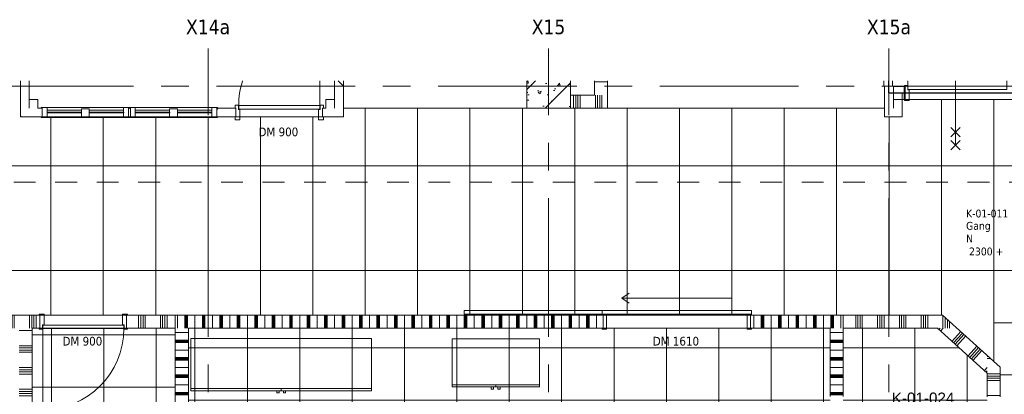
# Model space of a CAD drawing. Header units: millimetres. Extents: x 83969 to 141394, y 139608 to 176267.
# Tile 32 of 40: x 110943 to 122221, y 171967 to 176264. Entities that reach past the tile are written whole.
import ezdxf
from ezdxf.enums import TextEntityAlignment as Align

# ---------------------------------------------------------------- set-up
doc = ezdxf.new("R2010")
doc.units = ezdxf.units.MM
doc.header["$LTSCALE"] = 50
doc.linetypes.add('B0401', pattern=[9.5, 5, -1.5, -3])
doc.linetypes.add('CENTER', pattern=[50.8, 31.75, -6.35, 6.35, -6.35])
for name, color, linetype in [('00---0--FM-RUIMTENR', 7, 'Continuous'), ('AL68----_BRAND_60 MIN', 92, 'BR60'), ('AT$1A---_BWDTEKST', 7, 'Continuous'), ('AT$1A---_PLAFONDHOOGTE', 7, 'Continuous'), ('AT$1A---_TEKST', 7, 'Continuous'), ('AT$1A---_ZONETEKST', 7, 'Continuous')]:
    doc.layers.add(name, color=color, linetype=linetype)
for name, color, linetype, lineweight in [('AA$1A---_ARCEER', 1, 'Continuous', 18), ('AL$1A---_ROOM', 1, 'Continuous', 9), ('AL$7A---_STRAMIEN', 8, 'CENTER', 9), ('AL21----_BUITENWAND', 7, 'Continuous', 9), ('AL22----_BINNENWAND', 7, 'Continuous', 9), ('AL28----_KOLOMKOP_BETONBAND', 2, 'B0401', 9), ('AL28----_KONSTRUKTIES', 4, 'Continuous', 9), ('AL31----_BUITENKOZIJN', 14, 'Continuous', 9), ('AL32----_BINNENKOZIJN', 3, 'Continuous', 9), ('AL32----_tekst', 14, 'Continuous', 9), ('AL35----_PLAFONDS', 16, 'Continuous', 9), ('AL72----_INRGEBRUIKSR_OUD', 6, 'Continuous', 9), ('AT$1A---_200ZONETEKST', 7, 'Continuous', 9), ('Plafondtekst', 1, 'Continuous', 9)]:
    doc.layers.add(name, color=color, linetype=linetype, lineweight=lineweight)
doc.styles.add('FM_TEKST', font='arial.ttf')
doc.styles.add('Tahoma', font='tahoma.ttf', dxfattribs={"height": 100})
doc.styles.add('Tahoma_1', font='tahoma.ttf', dxfattribs={"height": 90})
doc.styles.add('Tahoma_3', font='tahoma.ttf', dxfattribs={"height": 166.628086})
doc.linetypes.add('BR60', pattern='A,15,-1,["60",Standard,S=2.5,R=0,X=0,Y=-1.25],-4', length=20)

# ---------------------------------------------------------------- blocks, each defined once
blk = doc.blocks.new('A$C624C5264')
at = {"layer": 'AL72----_INRGEBRUIKSR_OUD', "linetype": 'Continuous'}
for p, q in [((28138, -3467), (28138, -3492)), ((30595, -3422), (30595, -3447))]:
    blk.add_line(p, q, dxfattribs=at)
for points in [[(27103, -2892), (29173, -2892), (29173, -3467), (27103, -3467)], [(30095, -2897), (31095, -2897), (31095, -3422), (30095, -3422)], [(27103, -3467), (27103, -3492), (29173, -3492), (29173, -3467)], [(28088, -3492), (28088, -3517), (28113, -3517), (28113, -3492)], [(28163, -3492), (28163, -3517), (28188, -3517), (28188, -3492)], [(30095, -3422), (30095, -3447), (31095, -3447), (31095, -3422)], [(30545, -3447), (30545, -3472), (30570, -3472), (30570, -3447)], [(30620, -3447), (30620, -3472), (30645, -3472), (30645, -3447)]]:
    blk.add_lwpolyline(points, close=True, dxfattribs=at)
blk = doc.blocks.new('LUMC_constructie_2018_rvt-1-bwd N-01')
at = {"layer": 'AA$1A---_ARCEER'}
h = blk.add_hatch(dxfattribs=at)
h.set_pattern_fill('FP_250', color=256, style=0, pattern_type=2)
h.set_pattern_definition([(50, (154885.57, 120319.74), (364.3679, -31.8783), [38.1, -419.1]), (355, (154885.57, 120319.74), (-70.4859, 382.1133), [30.48, -335.28]), (100.451, (154915.94, 120317.1), (293.885, 350.2334), [32.38, -356.18]), (46.184, (154885.57, 120421.34), (542.1585, -84.0858), [57.15, -628.65]), (96.636, (154930.75, 120414.33), (474.805, 494.8554), [48.57, -534.27]), (351.184, (154885.6, 120421.34), (474.81, 494.85), [45.72, -502.92]), (21, (154936.37, 120395.94), (303.2285, -204.5305), [38.1, -419.1]), (326, (154936.37, 120395.94), (123.6039, 368.376), [30.48, -335.28]), (71.451, (154961.64, 120378.9), (426.8341, 163.8427), [32.38, -356.18]), (37.5, (154885.57, 120319.74), (6.17665, 169.11015), [1.676, -329.54, 1.676, -338.684, -336.55]), (37.5, (154885.57, 120319.74), (6.17665, 169.11015), [-671.576, 1.676, -334.874]), (7.5, (154885.57, 120319.74), (133.6389, 200.3615), [1.676, -192.38, 1.676, -321.92, -128.27]), (7.5, (154885.57, 120319.74), (133.6389, 200.3615), [-517.652, 1.676, -126.594]), (327.5, (154772.29, 120319.74), (271.18182, -11.45836), [1.676, -125.324, 1.676, -394.564, -525.78]), (327.5, (154772.29, 120319.74), (271.18182, -11.45836), [-523.24, 1.676, -524.104]), (317.5, (154721.5, 120319.74), (296.2585, 50.85285), [1.676, -163.424, 1.676, -261.468, -373.38]), (317.5, (154721.5, 120319.74), (296.2585, 50.85285), [-428.244, 1.676, -371.704]), (45, (154885.57, 120319.74), (211.036, -211.036), [])])
h.paths.add_polyline_path([(116750, 175250), (117250, 175250), (117250, 175563), (116750, 175563)], flags=0)
at = {"layer": 'AL28----_KOLOMKOP_BETONBAND'}
blk.add_line((109450, 174400), (124735, 174400), dxfattribs=at)
blk.add_line((109450, 174400), (124735, 174400), dxfattribs=at)
at = {"layer": 'AL28----_KONSTRUKTIES'}
for p, q in [((116750, 175563), (116750, 175250)), ((117250, 175250), (117250, 175563)), ((116750, 175250), (117250, 175250))]:
    blk.add_line(p, q, dxfattribs=at)
blk = doc.blocks.new('30_LUMC_MOD_kozijnvulling_glas_enkel - floatglas-9573544-bwd N-01')
at = {"layer": 'AL31----_BUITENKOZIJN'}
h = blk.add_hatch(dxfattribs=at)
h.set_pattern_fill('FP_45', color=256, style=0, pattern_type=2)
h.set_pattern_definition([(315, (609.6, 0), (-28.2843, -28.2843), [])])
h.paths.add_polyline_path([(196.5, -2.5), (196.5, 2.5), (-196.5, 2.5), (-196.5, -2.5)], flags=0)
for p, q in [((196.5, 2.5), (-196.5, 2.5)), ((-196.5, 2.5), (-196.5, -2.5)), ((196.5, -2.5), (196.5, 2.5)), ((-196.5, -2.5), (196.5, -2.5))]:
    blk.add_line(p, q, dxfattribs=at)
blk = doc.blocks.new('32_LUMC_MOD_standaard kozijn_houten draaideur_enkel - 900x2108mm_56_17_x170mm-10041635-bwd N-01')
at = {"layer": 'AL32----_BINNENKOZIJN'}
blk.add_line((465, 79), (465, 1009), dxfattribs=at)
blk.add_arc((465, 79), 930, 90, 180, dxfattribs=at)
blk = doc.blocks.new('30_LUMC_MOD_houten deurblad_update - wit _standaard_-9998319-bwd N-01')
at = {"layer": 'AL32----_BINNENKOZIJN'}
for p, q in [((465, 20), (-465, 20)), ((-465, 20), (-465, -20)), ((465, -20), (465, 20)), ((-465, -20), (465, -20))]:
    blk.add_line(p, q, dxfattribs=at)
blk = doc.blocks.new('30_LUMC_MOD_binnenkozijn_standaard - hout-9524221-bwd N-01')
at = {"layer": 'AL32----_BINNENKOZIJN'}
for p, q in [((-467, 85), (-506, 85)), ((-506, 85), (-506, 75)), ((-467, 34), (-467, 85)), ((-450, 34), (-467, 34)), ((-450, -85), (-450, 34)), ((467, 34), (450, 34)), ((450, 34), (450, -85)), ((506, 85), (467, 85)), ((467, 85), (467, 34)), ((506, 75), (506, 85)), ((-506, -75), (-506, -85)), ((-506, -85), (-450, -85)), ((450, -85), (506, -85)), ((506, -85), (506, -75))]:
    blk.add_line(p, q, dxfattribs=at)
blk = doc.blocks.new('32_LUMC_MOD_standaard kozijn_houten draaideur_dubbel - 2236x2108mm_56_17_x170mm-9930297-bwd N-01')
for p, q in [((-1133, 79), (-1133, 139)), ((-587, -600), (-587, 139)), ((587, -600), (587, 139)), ((1133, 79), (1133, 139)), ((-534, -503), (-640, -397)), ((-640, -503), (-534, -397)), ((640, -503), (534, -397)), ((534, -503), (640, -397)), ((-534, -653), (-640, -547)), ((-640, -653), (-534, -547)), ((640, -653), (534, -547)), ((534, -653), (640, -547))]:
    blk.add_line(p, q)
for centre, start, end in [((-1133, 79), 360, 3.022), ((1133, 79), 176.978, 180)]:
    blk.add_arc(centre, 1133, start, end)
blk = doc.blocks.new('30_LUMC_MOD_binnenkozijn_standaard - hout-9526256-bwd N-01')
at = {"layer": 'AL32----_BINNENKOZIJN'}
for p, q in [((-1135, 85), (-1174, 85)), ((-1174, 85), (-1174, 75)), ((-1135, 34), (-1135, 85)), ((-1118, 34), (-1135, 34)), ((-1118, -85), (-1118, 34)), ((1135, 34), (1118, 34)), ((1118, 34), (1118, -85)), ((1174, 85), (1135, 85)), ((1135, 85), (1135, 34)), ((1174, 75), (1174, 85)), ((-1174, -75), (-1174, -85)), ((-1174, -85), (-1118, -85)), ((1118, -85), (1174, -85)), ((1174, -85), (1174, -75))]:
    blk.add_line(p, q, dxfattribs=at)
blk = doc.blocks.new('30_LUMC_MOD_houten deurblad_update - wit _standaard_-9999860-bwd N-01')
at = {"layer": 'AL32----_BINNENKOZIJN'}
for p, q in [((566.5, 20), (-566.5, 20)), ((-566.5, 20), (-566.5, -20)), ((566.5, -20), (566.5, 20)), ((-566.5, -20), (566.5, -20))]:
    blk.add_line(p, q, dxfattribs=at)
blk = doc.blocks.new('32_LUMC_MOD_houten binnenkozijn_vast raam_2deling_tussendorpel - 1010x2100mm_67x170mm_glas-glas-9573566-bwd N-01')
at = {"layer": 'AL31----_BUITENKOZIJN'}
for p, q in [((-505, 57), (-505, 50)), ((-438, 57), (-505, 57)), ((-438, 3), (-438, 57)), ((438, 57), (-438, 57)), ((-45, 27), (-438, 27)), ((-438, 27), (-438, 3)), ((45, 42), (-45, 42)), ((-45, 42), (-45, 3)), ((-45, 3), (-45, 27)), ((45, 3), (45, 42)), ((438, 27), (45, 27)), ((45, 27), (45, 3)), ((505, 57), (438, 57)), ((438, 57), (438, 3)), ((438, 3), (438, 27)), ((505, 50), (505, 57)), ((-505, -50), (-505, -57)), ((-505, -57), (-438, -57)), ((-438, -2), (-438, -57)), ((-438, -57), (-438, -2)), ((-438, -57), (-45, -57)), ((-45, -57), (-45, -2)), ((-45, -2), (-45, -57)), ((-45, -57), (45, -57)), ((45, -57), (45, -2)), ((45, -2), (45, -57)), ((45, -57), (438, -57)), ((438, -57), (438, -2)), ((438, -2), (438, -57)), ((438, -57), (505, -57)), ((505, -57), (505, -50))]:
    blk.add_line(p, q, dxfattribs=at)
blk = doc.blocks.new('30_LUMC_MOD_kozijnvulling_glas_enkel - floatglas-9573548-bwd N-01')
at = {"layer": 'AL31----_BUITENKOZIJN'}
for p, q in [((196.5, 2.5), (-196.5, 2.5)), ((-196.5, 2.5), (-196.5, -2.5)), ((196.5, -2.5), (196.5, 2.5)), ((-196.5, -2.5), (196.5, -2.5))]:
    blk.add_line(p, q, dxfattribs=at)
blk = doc.blocks.new('30_LUMC_MOD_kozijnvulling_glas_enkel - floatglas-V13-bwd N-01')
at = {"layer": 'AL31----_BUITENKOZIJN'}
for p, q in [((196.5, 2.5), (-196.5, 2.5)), ((-196.5, 2.5), (-196.5, -2.5)), ((196.5, -2.5), (196.5, 2.5)), ((-196.5, -2.5), (196.5, -2.5))]:
    blk.add_line(p, q, dxfattribs=at)
blk = doc.blocks.new('30_LUMC_MOD_kozijnvulling_glas_enkel - floatglas-V14-bwd N-01')
at = {"layer": 'AL31----_BUITENKOZIJN'}
for p, q in [((196.5, 2.5), (-196.5, 2.5)), ((-196.5, 2.5), (-196.5, -2.5)), ((196.5, -2.5), (196.5, 2.5)), ((-196.5, -2.5), (196.5, -2.5))]:
    blk.add_line(p, q, dxfattribs=at)
blk = doc.blocks.new('30_LUMC_MOD_kozijnvulling_glas_enkel - floatglas-V15-bwd N-01')
at = {"layer": 'AL31----_BUITENKOZIJN'}
for p, q in [((196.5, 2.5), (-196.5, 2.5)), ((-196.5, 2.5), (-196.5, -2.5)), ((196.5, -2.5), (196.5, 2.5)), ((-196.5, -2.5), (196.5, -2.5))]:
    blk.add_line(p, q, dxfattribs=at)
blk = doc.blocks.new('32_LUMC_MOD_standaard kozijn_houten draaideur_enkel - 900x2108mm_56_17_x170mm-10041674-bwd N-01')
at = {"layer": 'AL32----_BINNENKOZIJN'}
blk.add_line((465, 79), (465, 362.854775), dxfattribs=at)
blk.add_arc((465, 79), 930, 162.1904065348, 180, dxfattribs=at)
blk = doc.blocks.new('30_LUMC_MOD_binnenkozijn_standaard - hout-9524479-bwd N-01')
at = {"layer": 'AL32----_BINNENKOZIJN'}
for p, q in [((-467, 85), (-506, 85)), ((-506, 85), (-506, 50)), ((-467, 34), (-467, 85)), ((-450, 34), (-467, 34)), ((-450, -85), (-450, 34)), ((467, 34), (450, 34)), ((450, 34), (450, -85)), ((506, 85), (467, 85)), ((467, 85), (467, 34)), ((506, 50), (506, 85)), ((-506, -50), (-506, -85)), ((-506, -85), (-450, -85)), ((450, -85), (506, -85)), ((506, -85), (506, -50))]:
    blk.add_line(p, q, dxfattribs=at)
blk = doc.blocks.new('32_LUMC_MOD_muuromvattend kozijn_houten schuifdeur - 1610x2108mm_50x170mm-10005849-bwd N-01')
at = {"layer": 'AL32----_BINNENKOZIJN'}
for p, q in [((-630, 271), (-548, 329)), ((-630, 271), (-548, 214)), ((630, 271), (-630, 271)), ((-2435, 127), (-2435, 87)), ((-855, 127), (-2435, 127)), ((-2435, 87), (-855, 87))]:
    blk.add_line(p, q, dxfattribs=at)
blk = doc.blocks.new('30_LUMC_MOD_binnenkozijn_muuromvattend - muuromsluitend kozijn staal-10021351-bwd N-01')
at = {"layer": 'AL32----_BINNENKOZIJN'}
h = blk.add_hatch(color=256, dxfattribs=at)
h.paths.add_polyline_path([(-855, -85), (-805, -85), (-805, 85), (-855, 85), (-855, 75), (-853, 75), (-853, 83), (-807, 83), (-807, -83), (-853, -83), (-853, -75), (-855, -75)], flags=0)
h.paths.add_polyline_path([(805, -85), (855, -85), (855, -75), (853, -75), (853, -83), (807, -83), (807, 83), (853, 83), (853, 75), (855, 75), (855, 85), (805, 85)], flags=0)
for p, q in [((-805, 85), (-855, 85)), ((-855, 85), (-855, 75)), ((-853, 75), (-853, 83)), ((-853, 83), (-807, 83)), ((-807, 83), (-807, -83)), ((-805, -85), (-805, 85)), ((855, 85), (805, 85)), ((805, 85), (805, -85)), ((807, -83), (807, 83)), ((807, 83), (853, 83)), ((853, 83), (853, 75)), ((855, 75), (855, 85)), ((-855, -75), (-855, -85)), ((-855, -85), (-805, -85)), ((-853, -83), (-853, -75)), ((-807, -83), (-853, -83)), ((805, -85), (855, -85)), ((853, -83), (807, -83)), ((853, -75), (853, -83)), ((855, -85), (855, -75))]:
    blk.add_line(p, q, dxfattribs=at)
blk = doc.blocks.new('30_LUMC_MOD_houten deurblad_update - wit _standaard_-10005852-bwd N-01')
at = {"layer": 'AL32----_BINNENKOZIJN'}
for p, q in [((855, 20), (-855, 20)), ((-855, 20), (-855, -20)), ((855, -20), (855, 20)), ((-855, -20), (855, -20))]:
    blk.add_line(p, q, dxfattribs=at)
blk = doc.blocks.new('FM_RM4')
for tag, p, flags in [('BEDRIJFSORGAAN', (0, -1378), 1), ('RUIMTESOORT', (-5, -1668), 1), ('GEBRUIK', (-40, -1963), 1), ('OPPERVLAKTE', (-35, -2248), 9), ('VLOEROPP', (-55, -2518), 9), ('OMTREK', (-40, -2803), 9), ('HANDLE', (-50, -3118), 9), ('VLRHANDLE', (-55, -3383), 9), ('HANDLEBLOK', (-50, -3673), 9)]:
    blk.add_attdef(tag, p, '', height=125, dxfattribs=dict(flags=flags))
at = {"layer": 'AT$1A---_BWDTEKST', "style": 'FM_TEKST'}
blk.add_attdef('BOUWDEEL', text='', height=125, dxfattribs=at).set_placement((0, -398), align=Align.MIDDLE_LEFT)
at = {"layer": 'AT$1A---_PLAFONDHOOGTE', "style": 'FM_TEKST'}
blk.add_attdef('PLAFONDHOOGTE', text='', height=125, dxfattribs=at).set_placement((0, -596), align=Align.MIDDLE_LEFT)
at = {"layer": 'AT$1A---_TEKST', "style": 'FM_TEKST'}
blk.add_attdef('RUIMTENAAM', text='', height=125, dxfattribs=at).set_placement((0, -198), align=Align.MIDDLE_LEFT)
at = {"layer": 'AT$1A---_ZONETEKST', "style": 'FM_TEKST'}
blk.add_attdef('RUIMTENR', text='', height=125, dxfattribs=at).set_placement((0, 0), align=Align.MIDDLE_LEFT)

msp = doc.modelspace()

# ---------------------------------------------------------------- hatches: boundary and pattern name
at = {"layer": 'AA$1A---_ARCEER'}
h = msp.add_hatch(dxfattribs=at)
h.set_pattern_fill('FP_218', color=256, angle=225, style=0, pattern_type=2)
h.set_pattern_definition([(135, (111050, 175525), (-282.84, -282.84), []), (135, (111050, 175625), (-282.84, -282.84), [])])
h.paths.add_polyline_path([(111050, 175150), (111050, 175500), (110950, 175500), (110950, 175150)], flags=0)
h = msp.add_hatch(dxfattribs=at)
h.set_pattern_fill('FP_228', color=256, angle=225, style=0, pattern_type=2)
h.set_pattern_definition([(135, (114650, 177200), (-282.84, -282.84), []), (135, (114650, 177300), (-282.84, -282.84), [])])
h.paths.add_polyline_path([(114550, 175500), (114650, 175500), (114650, 175563), (114550, 175563)], flags=0)
h = msp.add_hatch(dxfattribs=at)
h.set_pattern_fill('FP_227', color=256, angle=270, style=0, pattern_type=2)
h.set_pattern_definition([(180, (117675, 177050), (4e-13, -250), []), (180, (117675, 177075), (4e-13, -250), []), (180, (117675, 177100), (4e-13, -250), []), (180, (117675, 177125), (4e-13, -250), [])])
h.paths.add_polyline_path([(117525, 175400), (117675, 175400), (117675, 175563), (117525, 175563)], flags=0)
h = msp.add_hatch(dxfattribs=at)
h.set_pattern_fill('FP_229', color=256, angle=225, style=0, pattern_type=2)
h.set_pattern_definition([(135, (120940, 176350), (-282.84, -282.84), []), (135, (120940, 176450), (-282.84, -282.84), [])])
h.paths.add_polyline_path([(120850, 175500), (120940, 175500), (120940, 175562), (120840, 175562), (120840, 175500)], flags=0)
h = msp.add_hatch(dxfattribs=at)
h.set_pattern_fill('FP_216', color=256, angle=-90, style=0, pattern_type=2)
h.set_pattern_definition([(270, (122150, 175499.22), (250, 2e-14), []), (270, (122125, 175499.22), (250, 2e-14), []), (270, (122100, 175499.22), (250, 2e-14), []), (270, (122075, 175499.22), (250, 2e-14), [])])
h.paths.add_polyline_path([(121086, 175349), (121086, 175499), (120950, 175499), (120950, 175349)], flags=0)
h.paths.add_polyline_path([(123550, 175349), (123550, 175499), (123414, 175499), (123414, 175349), (123510, 175349)], flags=0)
h = msp.add_hatch(dxfattribs=at)
h.set_pattern_fill('FP_232', color=256, angle=-90, style=0, pattern_type=2)
h.set_pattern_definition([(270, (117362.5, 175400), (250, 2e-14), []), (270, (117337.5, 175400), (250, 2e-14), []), (270, (117312.5, 175400), (250, 2e-14), []), (270, (117287.5, 175400), (250, 2e-14), [])])
h.paths.add_polyline_path([(117675, 175250), (117675, 175400), (117250, 175400), (117250, 175250), (117427, 175250)], flags=0)
h = msp.add_hatch(dxfattribs=at)
h.set_pattern_fill('FP_217', color=256, angle=-135, style=0, pattern_type=2)
h.set_pattern_definition([(225, (112650, 175250), (282.84, -282.84), []), (225, (112550, 175250), (282.84, -282.84), [])])
h.paths.add_polyline_path([(113420, 175150), (113420, 175250), (113200, 175250), (113200, 175150)], flags=0)
h.paths.add_polyline_path([(111200, 175150), (111200, 175250), (111050, 175250), (111050, 175150)], flags=0)
h.paths.add_polyline_path([(114412, 175150), (114650, 175150), (114650, 175250), (114412, 175250)], flags=0)
h.paths.add_polyline_path([(112210, 175150), (112210, 175250), (112190, 175250), (112190, 175150)], flags=0)
h = msp.add_hatch(dxfattribs=at)
h.set_pattern_fill('FP_160', color=256, angle=-90, style=0, pattern_type=2)
h.set_pattern_definition([(270, (110380, 172875), (250, 2e-14), []), (270, (110355, 172875), (250, 2e-14), []), (270, (110330, 172875), (250, 2e-14), []), (270, (110305, 172875), (250, 2e-14), [])])
h.paths.add_polyline_path([(110935, 172725), (111175, 172725), (111175, 172875), (110815, 172875), (110815, 172725)], flags=0)
h.paths.add_polyline_path([(112725, 172725), (112725, 172875), (112167, 172875), (112167, 172725)], flags=0)
h.paths.add_polyline_path([(109823, 172725), (109823, 172875), (108235, 172875), (108235, 172725), (108385, 172725)], flags=0)
h = msp.add_hatch(dxfattribs=at)
h.set_pattern_fill('LOOD', color=256, angle=270, style=0, pattern_type=2)
h.set_pattern_definition([(90, (116550, 172725), (-200, 1e-11), []), (90, (116635, 172725), (-200, 1e-11), []), (90, (116640, 172725), (-200, 1e-11), []), (90, (116645, 172725), (-200, 1e-11), []), (90, (116650, 172725), (-200, 1e-11), []), (90, (116655, 172725), (-200, 1e-11), []), (90, (116660, 172725), (-200, 1e-11), []), (90, (116665, 172725), (-200, 1e-11), [])])
h.paths.add_polyline_path([(112875, 172725), (117625, 172725), (117625, 172875), (112725, 172875), (112725, 172725)], flags=0)
h.paths.add_polyline_path([(119315, 172725), (120375, 172725), (120375, 172875), (119315, 172875)], flags=0)
h = msp.add_hatch(dxfattribs=at)
h.set_pattern_fill('FP_146', color=256, angle=-90, style=0, pattern_type=2)
h.set_pattern_definition([(270, (120843.48, 172875), (250, 2e-14), []), (270, (120818.48, 172875), (250, 2e-14), []), (270, (120793.48, 172875), (250, 2e-14), []), (270, (120768.48, 172875), (250, 2e-14), [])])
h.paths.add_polyline_path([(121679, 172725), (121512, 172875), (120375, 172875), (120375, 172725), (121454, 172725)], flags=0)
h = msp.add_hatch(dxfattribs=at)
h.set_pattern_fill('FP_162', color=256, angle=270, style=0, pattern_type=2)
h.set_pattern_definition([(180, (111085, 170950), (-3e-14, -250), []), (180, (111085, 170975), (-3e-14, -250), []), (180, (111085, 171000), (-3e-14, -250), []), (180, (111085, 171025), (-3e-14, -250), [])])
h.paths.add_polyline_path([(111085, 168975), (111085, 172725), (110935, 172725), (110935, 168975)], flags=0)
h = msp.add_hatch(dxfattribs=at)
h.set_pattern_fill('LOOD', color=256, angle=270, style=0, pattern_type=2)
h.set_pattern_definition([(180, (112875, 169275), (-1e-12, -200), []), (180, (112875, 169360), (-1e-12, -200), []), (180, (112875, 169365), (-1e-12, -200), []), (180, (112875, 169370), (-1e-12, -200), []), (180, (112875, 169375), (-1e-12, -200), []), (180, (112875, 169380), (-1e-12, -200), []), (180, (112875, 169385), (-1e-12, -200), []), (180, (112875, 169390), (-1e-12, -200), [])])
h.paths.add_polyline_path([(112725, 165825), (112875, 165825), (112875, 172725), (112725, 172725), (112725, 166769)], flags=0)
h = msp.add_hatch(dxfattribs=at)
h.set_pattern_fill('LOOD', color=256, angle=-90, style=0, pattern_type=2)
h.set_pattern_definition([(360, (120225, 171075), (1e-12, 200), []), (360, (120225, 170990), (1e-12, 200), []), (360, (120225, 170985), (1e-12, 200), []), (360, (120225, 170980), (1e-12, 200), []), (360, (120225, 170975), (1e-12, 200), []), (360, (120225, 170970), (1e-12, 200), []), (360, (120225, 170965), (1e-12, 200), []), (360, (120225, 170960), (1e-12, 200), [])])
h.paths.add_polyline_path([(120225, 169425), (120375, 169425), (120375, 170037), (120225, 170037), (120225, 169575)], flags=0)
h.paths.add_polyline_path([(120375, 170829), (120375, 171150), (120225, 171150), (120225, 170829)], flags=0)
h.paths.add_polyline_path([(120225, 171942), (120375, 171942), (120375, 172725), (120225, 172725)], flags=0)
h = msp.add_hatch(dxfattribs=at)
h.set_pattern_fill('FP_151', color=256, angle=-90, style=0, pattern_type=2)
h.set_pattern_definition([(228.05, (121777.55, 172636.3), (185.94, -167.11), []), (228.05, (121758.96, 172653), (185.94, -167.11), []), (228.05, (121740.36, 172669.71), (185.94, -167.11), []), (228.05, (121721.77, 172686.43), (185.94, -167.11), [])])
h.paths.add_polyline_path([(122025, 172212), (122025, 172414), (121679, 172725), (121454, 172725)], flags=0)
h = msp.add_hatch(dxfattribs=at)
h.set_pattern_fill('FP_150', color=256, angle=270, style=0, pattern_type=2)
h.set_pattern_definition([(180, (122175, 168627.04), (-3e-14, -250), []), (180, (122175, 168652.04), (-3e-14, -250), []), (180, (122175, 168677.04), (-3e-14, -250), []), (180, (122175, 168702.04), (-3e-14, -250), [])])
h.paths.add_polyline_path([(122025, 164775), (122175, 164775), (122175, 164785), (122025, 164785)], flags=0)
h.paths.add_polyline_path([(122025, 165477), (122175, 165477), (122175, 168363), (122025, 168363), (122025, 165825)], flags=0)
h.paths.add_polyline_path([(122025, 169355), (122175, 169355), (122175, 171145), (122025, 171145), (122025, 169425)], flags=0)
h.paths.add_polyline_path([(122025, 171937), (122175, 171937), (122175, 172279), (122025, 172414), (122025, 172212)], flags=0)
at = {"layer": 'AL35----_PLAFONDS'}
h = msp.add_hatch(dxfattribs=at)
h.set_pattern_fill('FP_38', color=256, style=0, pattern_type=2)
h.set_pattern_definition([(0, (114900, 172188.9), (0, -1200), []), (270, (114900, 172188.9), (-600, -4e-14), [])])
h.paths.add_polyline_path([(108235, 168975), (108235, 172875), (117615, 172875), (117615, 172885), (117665, 172885), (117665, 172875), (119275, 172875), (119275, 172885), (119325, 172885), (119325, 172875), (121512, 172875), (122100, 172346), (122100, 172789), (122700, 172789), (122700, 175350), (121050, 175350), (121050, 175150), (120850, 175150), (120850, 175250), (114650, 175250), (114650, 175150), (110950, 175150), (110950, 175500), (109600, 175500), (109600, 175100), (106850, 175100), (106850, 168975)], flags=0)
h.paths.add_polyline_path([(117617, 172875), (117663, 172875), (117663, 172883), (117617, 172883)], flags=0)
h.paths.add_polyline_path([(119285, 172875), (119323, 172875), (119323, 172883), (119277, 172883), (119277, 172875)], flags=0)
h.paths.add_polyline_path([(108424, 174812), (108335, 174900), (108424, 174988), (108441, 174967), (108453, 174941), (108460, 174914), (108460, 174886), (108453, 174859), (108441, 174834)], flags=0)
h.paths.add_polyline_path([(108247, 174812), (108229, 174834), (108217, 174859), (108211, 174886), (108211, 174914), (108217, 174941), (108229, 174967), (108247, 174988), (108335, 174900), (108269, 174834)], flags=0)
h = msp.add_hatch(dxfattribs=at)
h.set_pattern_fill('FP_37', color=256, style=0, pattern_type=2)
h.set_pattern_definition([(90, (123900, 160788.9), (1200, -7e-14), []), (0, (123900, 160788.9), (0, -600), [])])
h.paths.add_polyline_path([(123510, 146390), (124425, 146390), (124425, 160275), (125325, 160275), (125325, 162225), (124425, 162225), (124425, 174075), (124735, 174075), (124735, 175115), (124564, 175115), (124564, 175150), (123450, 175150), (123450, 175350), (122700, 175350), (122700, 172789), (122100, 172789), (122100, 172346), (122175, 172279), (122175, 146390)], flags=0)
h.paths.add_polyline_path([(124950, 161787), (124862, 161875), (124950, 161963), (124968, 161942), (124980, 161916), (124986, 161889), (124986, 161861), (124980, 161834), (124968, 161809)], flags=0)
h.paths.add_polyline_path([(124773, 161787), (124756, 161809), (124744, 161834), (124737, 161861), (124737, 161889), (124744, 161916), (124756, 161942), (124773, 161963), (124862, 161875), (124795, 161809)], flags=0)
h = msp.add_hatch(dxfattribs=at)
h.set_pattern_fill('FP_7', color=256, style=0, pattern_type=2)
h.set_pattern_definition([(270, (111905, 170850), (-600, -4e-14), []), (180, (111905, 170850), (7e-14, 600), [])])
h.paths.add_polyline_path([(111085, 168975), (112725, 168975), (112725, 172725), (111085, 172725), (111085, 171166)], flags=0)
h = msp.add_hatch(dxfattribs=at)
h.set_pattern_fill('FP_11', color=256, style=0, pattern_type=2)
h.set_pattern_definition([(0, (116550, 170100), (0, -600), []), (270, (116550, 170100), (-600, -4e-14), [])])
h.paths.add_polyline_path([(112875, 167475), (116635, 167475), (116635, 168065), (117259, 168065), (118769, 169575), (120225, 169575), (120225, 172725), (119325, 172725), (119325, 172715), (119275, 172715), (119275, 172725), (117665, 172725), (117665, 172715), (117615, 172715), (117615, 172725), (112875, 172725), (112875, 171166)], flags=0)
h.paths.add_polyline_path([(117663, 172717), (117663, 172725), (117617, 172725), (117617, 172717)], flags=0)
h.paths.add_polyline_path([(119323, 172717), (119323, 172725), (119277, 172725), (119277, 172717)], flags=0)
h = msp.add_hatch(dxfattribs=at)
h.set_pattern_fill('FP_13', color=256, style=0, pattern_type=2)
h.set_pattern_definition([(90, (121195, 171900), (600, -4e-14), []), (0, (121195, 171900), (0, -600), [])])
h.paths.add_polyline_path([(121989, 171075), (122025, 171075), (122025, 172212), (121454, 172725), (120375, 172725), (120375, 171075), (120468, 171075)], flags=0)

# ---------------------------------------------------------------- linework, layer by layer
at = {"layer": 'AL$1A---_ROOM'}
for p, q in [((116750, 175250), (114650, 175250)), ((117675, 175250), (120850, 175250))]:
    msp.add_line(p, q, dxfattribs=at)
at = {"layer": 'AL$7A---_STRAMIEN'}
for p, q in [((113100, 175433), (113100, 175933)), ((117000, 175433), (117000, 175933)), ((120900, 175433), (120900, 175933)), ((85257, 175500), (133415, 175500)), ((113100, 139608), (113100, 175433)), ((117000, 139608), (117000, 175433)), ((120900, 139608), (120900, 175433))]:
    msp.add_line(p, q, dxfattribs=at)
at = {"layer": 'AL21----_BUITENWAND'}
for p, q in [((120850, 175500), (120850, 175150)), ((120950, 175500), (120940, 175500)), ((120950, 175499), (120950, 175500)), ((121050, 175424), (120950, 175424)), ((121050, 175150), (121050, 175424)), ((120950, 175349), (120950, 175250)), ((120850, 175150), (121050, 175150))]:
    msp.add_line(p, q, dxfattribs=at)
at = {"layer": 'AL22----_BINNENWAND'}
for p, q in [((110950, 175563), (110950, 175500)), ((110950, 175500), (110950, 175150)), ((111050, 175500), (111050, 175563)), ((111050, 175500), (111050, 175250)), ((114550, 175563), (114550, 175500)), ((114550, 175250), (114550, 175500)), ((114650, 175500), (114650, 175563)), ((114650, 175150), (114650, 175500)), ((117525, 175563), (117525, 175400)), ((117675, 175250), (117675, 175563)), ((120840, 175563), (120840, 175500)), ((120840, 175500), (120850, 175500)), ((120940, 175500), (120940, 175563)), ((121086, 175499), (120950, 175499)), ((120950, 175499), (120950, 175349)), ((121086, 175349), (121086, 175499)), ((117525, 175400), (117250, 175400)), ((117250, 175400), (117250, 175250)), ((111150, 175350), (111050, 175350)), ((111150, 175250), (111150, 175350)), ((114450, 175350), (114450, 175250)), ((114550, 175350), (114450, 175350)), ((120950, 175349), (121086, 175349)), ((111200, 175250), (111150, 175250)), ((111200, 175150), (111200, 175250)), ((112210, 175250), (112190, 175250)), ((112190, 175250), (112190, 175150)), ((112210, 175150), (112210, 175250)), ((113420, 175250), (113200, 175250)), ((113200, 175250), (113200, 175150)), ((113420, 175150), (113420, 175250)), ((114450, 175250), (114412, 175250)), ((114412, 175250), (114412, 175150)), ((117250, 175250), (117675, 175250)), ((110950, 175150), (111200, 175150)), ((112190, 175150), (112210, 175150)), ((113200, 175150), (113420, 175150)), ((114412, 175150), (114650, 175150)), ((111175, 172875), (110815, 172875)), ((111175, 172725), (111175, 172875)), ((117625, 172875), (112167, 172875)), ((112167, 172875), (112167, 172725)), ((112725, 172875), (112725, 165825)), ((117625, 172725), (117625, 172875)), ((120375, 172875), (119315, 172875)), ((119315, 172875), (119315, 172725)), ((121512, 172875), (120375, 172875)), ((120375, 171942), (120375, 172875)), ((122175, 172279), (121512, 172875)), ((111085, 172725), (111175, 172725)), ((111085, 168975), (111085, 172725)), ((112167, 172725), (112725, 172725)), ((112875, 165975), (112875, 172725)), ((112875, 172725), (117625, 172725)), ((119315, 172725), (120225, 172725)), ((120225, 172725), (120225, 171942)), ((120375, 172725), (121454, 172725)), ((121454, 172725), (122025, 172212)), ((122175, 171937), (122175, 172279)), ((122025, 172212), (122025, 171937))]:
    msp.add_line(p, q, dxfattribs=at)
at = {"layer": 'AL35----_PLAFONDS'}
for p, q in [((109600, 175500), (110950, 175500)), ((110950, 175500), (110950, 175150)), ((121050, 175350), (123450, 175350)), ((114650, 175250), (120850, 175250)), ((110950, 175150), (114650, 175150)), ((114650, 175150), (114650, 175150)), ((117615, 172875), (109823, 172875)), ((117663, 172875), (117617, 172875)), ((119275, 172875), (117665, 172875)), ((119323, 172875), (119277, 172875)), ((120375, 172875), (119325, 172875)), ((122100, 172346), (122100, 172789)), ((122100, 172789), (122700, 172789)), ((111175, 172725), (112167, 172725)), ((112875, 172725), (117615, 172725)), ((117617, 172725), (117663, 172725)), ((117665, 172725), (119275, 172725)), ((119277, 172725), (119315, 172725))]:
    msp.add_line(p, q, dxfattribs=at)
at = {"layer": 'AL68----_BRAND_60 MIN'}
for q in [(120900, 175563), (123600, 175424)]:
    msp.add_line((120900, 175424), q, dxfattribs=at)

# ---------------------------------------------------------------- block references
msp.add_blockref('LUMC_constructie_2018_rvt-1-bwd N-01', (0, 0))
at = {"layer": '00---0--FM-RUIMTENR'}
msp.add_blockref('FM_RM4', (120931, 171925), dxfattribs=at).add_auto_attribs({'RUIMTENR': 'K-01-024', 'RUIMTENAAM': 'Kleedruimte', 'BOUWDEEL': 'N', 'PLAFONDHOOGTE': '2300 +'})
at = {"layer": 'AL31----_BUITENKOZIJN'}
for name, p in [('32_LUMC_MOD_houten binnenkozijn_vast raam_2deling_tussendorpel - 1010x2100mm_67x170mm_glas-glas-9573566-bwd N-01', (111695, 175200)), ('30_LUMC_MOD_kozijnvulling_glas_enkel - floatglas-9573544-bwd N-01', (111454, 175200)), ('30_LUMC_MOD_kozijnvulling_glas_enkel - floatglas-V13-bwd N-01', (111454, 175200)), ('30_LUMC_MOD_kozijnvulling_glas_enkel - floatglas-9573544-bwd N-01', (111937, 175200)), ('30_LUMC_MOD_kozijnvulling_glas_enkel - floatglas-9573548-bwd N-01', (111937, 175200)), ('32_LUMC_MOD_houten binnenkozijn_vast raam_2deling_tussendorpel - 1010x2100mm_67x170mm_glas-glas-9573566-bwd N-01', (112705, 175200)), ('30_LUMC_MOD_kozijnvulling_glas_enkel - floatglas-9573544-bwd N-01', (112464, 175200)), ('30_LUMC_MOD_kozijnvulling_glas_enkel - floatglas-V15-bwd N-01', (112464, 175200)), ('30_LUMC_MOD_kozijnvulling_glas_enkel - floatglas-9573544-bwd N-01', (112947, 175200)), ('30_LUMC_MOD_kozijnvulling_glas_enkel - floatglas-V14-bwd N-01', (112947, 175200))]:
    msp.add_blockref(name, p, dxfattribs=at)
at = {"layer": 'AL32----_BINNENKOZIJN'}
for name, p in [('32_LUMC_MOD_standaard kozijn_houten draaideur_enkel - 900x2108mm_56_17_x170mm-10041674-bwd N-01', (113916, 175200)), ('30_LUMC_MOD_binnenkozijn_standaard - hout-9526256-bwd N-01', (122250, 175424)), ('32_LUMC_MOD_standaard kozijn_houten draaideur_dubbel - 2236x2108mm_56_17_x170mm-9930297-bwd N-01', (122250, 175424)), ('30_LUMC_MOD_binnenkozijn_standaard - hout-9524479-bwd N-01', (113916, 175200)), ('32_LUMC_MOD_muuromvattend kozijn_houten schuifdeur - 1610x2108mm_50x170mm-10005849-bwd N-01', (118470, 172800)), ('30_LUMC_MOD_houten deurblad_update - wit _standaard_-10005852-bwd N-01', (118470, 172907)), ('30_LUMC_MOD_binnenkozijn_muuromvattend - muuromsluitend kozijn staal-10021351-bwd N-01', (118470, 172800)), ('30_LUMC_MOD_houten deurblad_update - wit _standaard_-9998319-bwd N-01', (111671, 172741))]:
    msp.add_blockref(name, p, dxfattribs=at)
at = {"layer": 'AL32----_BINNENKOZIJN', "rotation": 180}
for name, p in [('30_LUMC_MOD_houten deurblad_update - wit _standaard_-9999860-bwd N-01', (121684, 175483)), ('30_LUMC_MOD_houten deurblad_update - wit _standaard_-9998319-bwd N-01', (113916, 175259)), ('30_LUMC_MOD_binnenkozijn_standaard - hout-9524221-bwd N-01', (111671, 172800)), ('32_LUMC_MOD_standaard kozijn_houten draaideur_enkel - 900x2108mm_56_17_x170mm-10041635-bwd N-01', (111671, 172800))]:
    msp.add_blockref(name, p, dxfattribs=at)
at = {"layer": 'AL68----_BRAND_60 MIN'}
msp.add_blockref('A$C624C5264', (85800, 175500), dxfattribs=at)

# ---------------------------------------------------------------- texts
at = {"layer": 'AL$7A---_STRAMIEN', "char_height": 166.6, "attachment_point": 2, "line_spacing_factor": 1.000232, "style": 'Tahoma_3', "bg_fill": 3, "box_fill_scale": 1.25, "bg_fill_color": 0, "bg_fill_transparency": 0}
for s, insert, width in [('X14a', (113100, 176264), 606.87), ('X15', (117000, 176264), 461.98), ('X15a', (120900, 176264), 606.87)]:
    msp.add_mtext(s, dxfattribs=dict(at, insert=insert, width=width))
at = {"layer": 'AL32----_tekst', "char_height": 100, "attachment_point": 1, "style": 'Tahoma'}
for s, insert, width in [('DM 900', (113678, 175027), 577.21), ('DM 900', (111433, 172627), 577.21), ('DM 1610', (118194, 172627), 669.41)]:
    msp.add_mtext(s, dxfattribs=dict(at, insert=insert, width=width))
at = {"layer": 'AT$1A---_200ZONETEKST', "char_height": 90, "attachment_point": 1, "style": 'Tahoma_1'}
for s, insert, width in [('K-01-011', (121783, 174086), 593.25), ('Gang', (121783, 173945), 340.72), ('N', (121783, 173800), 100.21)]:
    msp.add_mtext(s, dxfattribs=dict(at, insert=insert, width=width))
at = {"layer": 'Plafondtekst', "insert": (121817, 173651), "char_height": 90, "width": 477, "attachment_point": 1, "style": 'Tahoma_1'}
msp.add_mtext('2300 +', dxfattribs=at)

doc.saveas('drawing.dxf')
